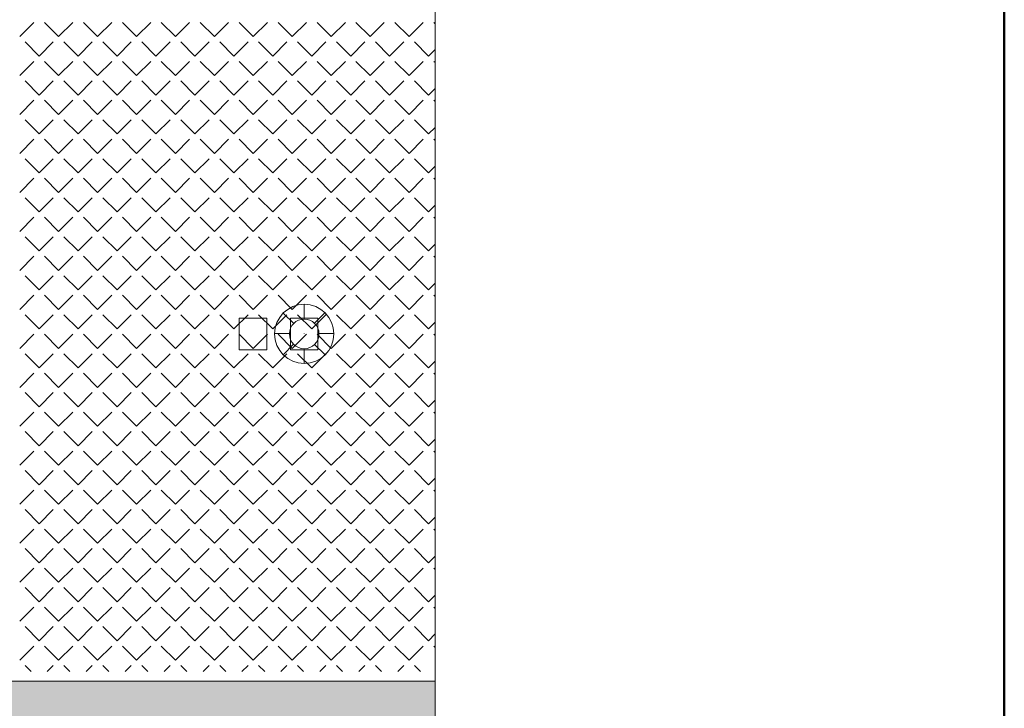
# Model space of a CAD drawing. Header units: millimetres. Extents: x -23540 to 53212, y -37964 to 41185.
# Tile 64 of 203: x -6912 to -6413, y -31093 to -30744. Entities that reach past the tile are written whole.
import ezdxf

# ---------------------------------------------------------------- set-up
doc = ezdxf.new("R2010")
doc.units = ezdxf.units.MM
doc.layers.get('0').update_dxf_attribs({"lineweight": 18})
for name, color, linetype, lineweight in [('M_Ramki rysunków', 2, 'Continuous', 18), ('PG_WIDOKOWE_CIENKIE', 1, 'Continuous', 18), ('PG_ŚCIANY_DZIAŁOWE', 3, 'Continuous', 18), ('PG_ŚCIANY_SŁUPY', 4, 'Continuous', 18)]:
    doc.layers.add(name, color=color, linetype=linetype, lineweight=lineweight)

msp = doc.modelspace()

# ---------------------------------------------------------------- hatches: boundary and pattern name
at = {"layer": 'PG_ŚCIANY_DZIAŁOWE', "true_color": 0x636466, "transparency": 33554610}
h = msp.add_hatch(color=251, dxfattribs=at)
h.dxf.hatch_style = 1
h.paths.add_polyline_path([(-7362.96, -30145.22), (-7357.96, -30145.22), (-7357.96, -30150.72), (-7362.96, -30150.72)])
h.paths.add_polyline_path([(-7369.71, -30049.72), (-7346.21, -30049.72), (-7346.21, -29716.72), (-7306.21, -29716.72), (-7306.21, -29702.72), (-7265.71, -29702.72), (-7265.71, -29645.46), (-7318.71, -29645.46), (-7318.71, -29516.46), (-7369.71, -29516.46)])
h.paths.add_polyline_path([(-7346.21, -30150.72), (-7357.96, -30150.72), (-7357.96, -30145.22), (-7362.96, -30145.22), (-7362.96, -30150.72), (-7369.71, -30150.72), (-7369.71, -31104.46), (-7174.59, -31104.46), (-7174.59, -31144.22), (-7154.71, -31144.22), (-7154.71, -31327.46), (-6869.71, -31327.46), (-6869.71, -31312.46), (-7139.71, -31312.46), (-7139.71, -31104.46), (-6751.71, -31104.46), (-6751.71, -31327.46), (-6712.71, -31327.46), (-6712.71, -31330.46), (-6582.66, -31330.46), (-6543.71, -31330.46), (-6506.79, -31300.46), (-6701.21, -31300.46), (-6701.21, -31079.46), (-7346.21, -31079.46), (-7346.21, -30518.72), (-7164.71, -30518.72), (-7164.71, -30497.22), (-7346.21, -30497.22), (-7346.21, -30314.72), (-7331.21, -30314.72), (-7331.21, -30272.22), (-7346.21, -30272.22)])

# ---------------------------------------------------------------- linework, layer by layer
at = {"color": 251, "true_color": 0x636466}
msp.add_line((-6701.21, -31300.46), (-6701.21, -30145.1), dxfattribs=at)
at = {"color": 251, "linetype": 'Continuous', "lineweight": 20, "true_color": 0x636466}
for p, q in [((-6912.06, -30752.73), (-6904.87, -30745.55)), ((-6892.3, -30752.73), (-6899.48, -30745.55)), ((-6892.3, -30752.73), (-6885.12, -30745.55)), ((-6872.54, -30752.73), (-6879.73, -30745.55)), ((-6872.54, -30752.73), (-6865.36, -30745.55)), ((-6852.79, -30752.73), (-6859.97, -30745.55)), ((-6852.79, -30752.73), (-6845.6, -30745.55)), ((-6833.03, -30752.73), (-6840.22, -30745.55)), ((-6833.03, -30752.73), (-6825.85, -30745.55)), ((-6813.27, -30752.73), (-6820.46, -30745.55)), ((-6813.27, -30752.73), (-6806.09, -30745.55)), ((-6793.52, -30752.73), (-6800.7, -30745.55)), ((-6793.52, -30752.73), (-6786.33, -30745.55)), ((-6773.76, -30752.73), (-6780.95, -30745.55)), ((-6773.76, -30752.73), (-6766.58, -30745.55)), ((-6754, -30752.73), (-6761.19, -30745.55)), ((-6754, -30752.73), (-6746.82, -30745.55)), ((-6734.25, -30752.73), (-6741.43, -30745.55)), ((-6734.25, -30752.73), (-6727.06, -30745.55)), ((-6714.49, -30752.73), (-6721.68, -30745.55)), ((-6714.49, -30752.73), (-6707.31, -30745.55)), ((-6701.26, -30746.21), (-6701.92, -30745.55)), ((-6902.18, -30762.61), (-6909.36, -30755.42)), ((-6902.18, -30762.61), (-6894.99, -30755.42)), ((-6882.42, -30762.61), (-6889.61, -30755.42)), ((-6882.42, -30762.61), (-6875.24, -30755.42)), ((-6862.67, -30762.61), (-6869.85, -30755.42)), ((-6862.67, -30762.61), (-6855.48, -30755.42)), ((-6842.91, -30762.61), (-6850.09, -30755.42)), ((-6842.91, -30762.61), (-6835.72, -30755.42)), ((-6823.15, -30762.61), (-6830.34, -30755.42)), ((-6823.15, -30762.61), (-6815.97, -30755.42)), ((-6803.4, -30762.61), (-6810.58, -30755.42)), ((-6803.4, -30762.61), (-6796.21, -30755.42)), ((-6783.64, -30762.61), (-6790.82, -30755.42)), ((-6783.64, -30762.61), (-6776.46, -30755.42)), ((-6763.88, -30762.61), (-6771.07, -30755.42)), ((-6763.88, -30762.61), (-6756.7, -30755.42)), ((-6744.13, -30762.61), (-6751.31, -30755.42)), ((-6744.13, -30762.61), (-6736.94, -30755.42)), ((-6724.37, -30762.61), (-6731.55, -30755.42)), ((-6724.37, -30762.61), (-6717.19, -30755.42)), ((-6704.61, -30762.61), (-6711.8, -30755.42)), ((-6704.61, -30762.61), (-6701.26, -30759.25)), ((-6912.06, -30772.49), (-6904.87, -30765.3)), ((-6892.3, -30772.49), (-6899.48, -30765.3)), ((-6892.3, -30772.49), (-6885.12, -30765.3)), ((-6872.54, -30772.49), (-6879.73, -30765.3)), ((-6872.54, -30772.49), (-6865.36, -30765.3)), ((-6852.79, -30772.49), (-6859.97, -30765.3)), ((-6852.79, -30772.49), (-6845.6, -30765.3)), ((-6833.03, -30772.49), (-6840.22, -30765.3)), ((-6833.03, -30772.49), (-6825.85, -30765.3)), ((-6813.27, -30772.49), (-6820.46, -30765.3)), ((-6813.27, -30772.49), (-6806.09, -30765.3)), ((-6793.52, -30772.49), (-6800.7, -30765.3)), ((-6793.52, -30772.49), (-6786.33, -30765.3)), ((-6773.76, -30772.49), (-6780.95, -30765.3)), ((-6773.76, -30772.49), (-6766.58, -30765.3)), ((-6754, -30772.49), (-6761.19, -30765.3)), ((-6754, -30772.49), (-6746.82, -30765.3)), ((-6734.25, -30772.49), (-6741.43, -30765.3)), ((-6734.25, -30772.49), (-6727.06, -30765.3)), ((-6714.49, -30772.49), (-6721.68, -30765.3)), ((-6714.49, -30772.49), (-6707.31, -30765.3)), ((-6701.25, -30765.97), (-6701.92, -30765.3)), ((-6902.18, -30782.37), (-6909.36, -30775.18)), ((-6902.18, -30782.37), (-6894.99, -30775.18)), ((-6882.42, -30782.37), (-6889.61, -30775.18)), ((-6882.42, -30782.37), (-6875.24, -30775.18)), ((-6862.67, -30782.37), (-6869.85, -30775.18)), ((-6862.67, -30782.37), (-6855.48, -30775.18)), ((-6842.91, -30782.37), (-6850.09, -30775.18)), ((-6842.91, -30782.37), (-6835.72, -30775.18)), ((-6823.15, -30782.37), (-6830.34, -30775.18)), ((-6823.15, -30782.37), (-6815.97, -30775.18)), ((-6803.4, -30782.37), (-6810.58, -30775.18)), ((-6803.4, -30782.37), (-6796.21, -30775.18)), ((-6783.64, -30782.37), (-6790.82, -30775.18)), ((-6783.64, -30782.37), (-6776.46, -30775.18)), ((-6763.88, -30782.37), (-6771.07, -30775.18)), ((-6763.88, -30782.37), (-6756.7, -30775.18)), ((-6744.13, -30782.37), (-6751.31, -30775.18)), ((-6744.13, -30782.37), (-6736.94, -30775.18)), ((-6724.37, -30782.37), (-6731.55, -30775.18)), ((-6724.37, -30782.37), (-6717.19, -30775.18)), ((-6704.61, -30782.37), (-6711.8, -30775.18)), ((-6704.61, -30782.37), (-6701.25, -30779.01)), ((-6912.06, -30792.24), (-6904.87, -30785.06)), ((-6892.3, -30792.24), (-6899.48, -30785.06)), ((-6892.3, -30792.24), (-6885.12, -30785.06)), ((-6872.54, -30792.24), (-6879.73, -30785.06)), ((-6872.54, -30792.24), (-6865.36, -30785.06)), ((-6852.79, -30792.24), (-6859.97, -30785.06)), ((-6852.79, -30792.24), (-6845.6, -30785.06)), ((-6833.03, -30792.24), (-6840.22, -30785.06)), ((-6833.03, -30792.24), (-6825.85, -30785.06)), ((-6813.27, -30792.24), (-6820.46, -30785.06)), ((-6813.27, -30792.24), (-6806.09, -30785.06)), ((-6793.52, -30792.24), (-6800.7, -30785.06)), ((-6793.52, -30792.24), (-6786.33, -30785.06)), ((-6773.76, -30792.24), (-6780.95, -30785.06)), ((-6773.76, -30792.24), (-6766.58, -30785.06)), ((-6754, -30792.24), (-6761.19, -30785.06)), ((-6754, -30792.24), (-6746.82, -30785.06)), ((-6734.25, -30792.24), (-6741.43, -30785.06)), ((-6734.25, -30792.24), (-6727.06, -30785.06)), ((-6714.49, -30792.24), (-6721.68, -30785.06)), ((-6714.49, -30792.24), (-6707.31, -30785.06)), ((-6701.25, -30785.73), (-6701.92, -30785.06)), ((-6902.18, -30802.12), (-6909.36, -30794.94)), ((-6902.18, -30802.12), (-6894.99, -30794.94)), ((-6882.42, -30802.12), (-6889.61, -30794.94)), ((-6882.42, -30802.12), (-6875.24, -30794.94)), ((-6862.67, -30802.12), (-6869.85, -30794.94)), ((-6862.67, -30802.12), (-6855.48, -30794.94)), ((-6842.91, -30802.12), (-6850.09, -30794.94)), ((-6842.91, -30802.12), (-6835.72, -30794.94)), ((-6823.15, -30802.12), (-6830.34, -30794.94)), ((-6823.15, -30802.12), (-6815.97, -30794.94)), ((-6803.4, -30802.12), (-6810.58, -30794.94)), ((-6803.4, -30802.12), (-6796.21, -30794.94)), ((-6783.64, -30802.12), (-6790.82, -30794.94)), ((-6783.64, -30802.12), (-6776.46, -30794.94)), ((-6763.88, -30802.12), (-6771.07, -30794.94)), ((-6763.88, -30802.12), (-6756.7, -30794.94)), ((-6744.13, -30802.12), (-6751.31, -30794.94)), ((-6744.13, -30802.12), (-6736.94, -30794.94)), ((-6724.37, -30802.12), (-6731.55, -30794.94)), ((-6724.37, -30802.12), (-6717.19, -30794.94)), ((-6704.61, -30802.12), (-6711.8, -30794.94)), ((-6704.61, -30802.12), (-6701.25, -30798.76)), ((-6912.06, -30812), (-6904.87, -30804.82)), ((-6892.3, -30812), (-6899.48, -30804.82)), ((-6892.3, -30812), (-6885.12, -30804.82)), ((-6872.54, -30812), (-6879.73, -30804.82)), ((-6872.54, -30812), (-6865.36, -30804.82)), ((-6852.79, -30812), (-6859.97, -30804.82)), ((-6852.79, -30812), (-6845.6, -30804.82)), ((-6833.03, -30812), (-6840.22, -30804.82)), ((-6833.03, -30812), (-6825.85, -30804.82)), ((-6813.27, -30812), (-6820.46, -30804.82)), ((-6813.27, -30812), (-6806.09, -30804.82)), ((-6793.52, -30812), (-6800.7, -30804.82)), ((-6793.52, -30812), (-6786.33, -30804.82)), ((-6773.76, -30812), (-6780.95, -30804.82)), ((-6773.76, -30812), (-6766.58, -30804.82)), ((-6754, -30812), (-6761.19, -30804.82)), ((-6754, -30812), (-6746.82, -30804.82)), ((-6734.25, -30812), (-6741.43, -30804.82)), ((-6734.25, -30812), (-6727.06, -30804.82)), ((-6714.49, -30812), (-6721.68, -30804.82)), ((-6714.49, -30812), (-6707.31, -30804.82)), ((-6701.25, -30805.49), (-6701.92, -30804.82)), ((-6902.18, -30821.88), (-6909.36, -30814.69)), ((-6902.18, -30821.88), (-6894.99, -30814.69)), ((-6882.42, -30821.88), (-6889.61, -30814.69)), ((-6882.42, -30821.88), (-6875.24, -30814.69)), ((-6862.67, -30821.88), (-6869.85, -30814.69)), ((-6862.67, -30821.88), (-6855.48, -30814.69)), ((-6842.91, -30821.88), (-6850.09, -30814.69)), ((-6842.91, -30821.88), (-6835.72, -30814.69)), ((-6823.15, -30821.88), (-6830.34, -30814.69)), ((-6823.15, -30821.88), (-6815.97, -30814.69)), ((-6803.4, -30821.88), (-6810.58, -30814.69)), ((-6803.4, -30821.88), (-6796.21, -30814.69)), ((-6783.64, -30821.88), (-6790.82, -30814.69)), ((-6783.64, -30821.88), (-6776.46, -30814.69)), ((-6763.88, -30821.88), (-6771.07, -30814.69)), ((-6763.88, -30821.88), (-6756.7, -30814.69)), ((-6744.13, -30821.88), (-6751.31, -30814.69)), ((-6744.13, -30821.88), (-6736.94, -30814.69)), ((-6724.37, -30821.88), (-6731.55, -30814.69)), ((-6724.37, -30821.88), (-6717.19, -30814.69)), ((-6704.61, -30821.88), (-6711.8, -30814.69)), ((-6704.61, -30821.88), (-6701.25, -30818.51)), ((-6912.06, -30831.76), (-6904.87, -30824.57)), ((-6892.3, -30831.76), (-6899.48, -30824.57)), ((-6892.3, -30831.76), (-6885.12, -30824.57)), ((-6872.54, -30831.76), (-6879.73, -30824.57)), ((-6872.54, -30831.76), (-6865.36, -30824.57)), ((-6852.79, -30831.76), (-6859.97, -30824.57)), ((-6852.79, -30831.76), (-6845.6, -30824.57)), ((-6833.03, -30831.76), (-6840.22, -30824.57)), ((-6833.03, -30831.76), (-6825.85, -30824.57)), ((-6813.27, -30831.76), (-6820.46, -30824.57)), ((-6813.27, -30831.76), (-6806.09, -30824.57)), ((-6793.52, -30831.76), (-6800.7, -30824.57)), ((-6793.52, -30831.76), (-6786.33, -30824.57)), ((-6773.76, -30831.76), (-6780.95, -30824.57)), ((-6773.76, -30831.76), (-6766.58, -30824.57)), ((-6754, -30831.76), (-6761.19, -30824.57)), ((-6754, -30831.76), (-6746.82, -30824.57)), ((-6734.25, -30831.76), (-6741.43, -30824.57)), ((-6734.25, -30831.76), (-6727.06, -30824.57)), ((-6714.49, -30831.76), (-6721.68, -30824.57)), ((-6714.49, -30831.76), (-6707.31, -30824.57)), ((-6701.25, -30825.24), (-6701.92, -30824.57)), ((-6902.18, -30841.63), (-6909.36, -30834.45)), ((-6902.18, -30841.63), (-6894.99, -30834.45)), ((-6882.42, -30841.63), (-6889.61, -30834.45)), ((-6882.42, -30841.63), (-6875.24, -30834.45)), ((-6862.67, -30841.63), (-6869.85, -30834.45)), ((-6862.67, -30841.63), (-6855.48, -30834.45)), ((-6842.91, -30841.63), (-6850.09, -30834.45)), ((-6842.91, -30841.63), (-6835.72, -30834.45)), ((-6823.15, -30841.63), (-6830.34, -30834.45)), ((-6823.15, -30841.63), (-6815.97, -30834.45)), ((-6803.4, -30841.63), (-6810.58, -30834.45)), ((-6803.4, -30841.63), (-6796.21, -30834.45)), ((-6783.64, -30841.63), (-6790.82, -30834.45)), ((-6783.64, -30841.63), (-6776.46, -30834.45)), ((-6763.88, -30841.63), (-6771.07, -30834.45)), ((-6763.88, -30841.63), (-6756.7, -30834.45)), ((-6744.13, -30841.63), (-6751.31, -30834.45)), ((-6744.13, -30841.63), (-6736.94, -30834.45)), ((-6724.37, -30841.63), (-6731.55, -30834.45)), ((-6724.37, -30841.63), (-6717.19, -30834.45)), ((-6704.61, -30841.63), (-6711.8, -30834.45)), ((-6704.61, -30841.63), (-6701.25, -30838.27)), ((-6912.06, -30851.51), (-6904.87, -30844.33)), ((-6892.3, -30851.51), (-6899.48, -30844.33)), ((-6892.3, -30851.51), (-6885.12, -30844.33)), ((-6872.54, -30851.51), (-6879.73, -30844.33)), ((-6872.54, -30851.51), (-6865.36, -30844.33)), ((-6852.79, -30851.51), (-6859.97, -30844.33)), ((-6852.79, -30851.51), (-6845.6, -30844.33)), ((-6833.03, -30851.51), (-6840.22, -30844.33)), ((-6833.03, -30851.51), (-6825.85, -30844.33)), ((-6813.27, -30851.51), (-6820.46, -30844.33)), ((-6813.27, -30851.51), (-6806.09, -30844.33)), ((-6793.52, -30851.51), (-6800.7, -30844.33)), ((-6793.52, -30851.51), (-6786.33, -30844.33)), ((-6773.76, -30851.51), (-6780.95, -30844.33)), ((-6773.76, -30851.51), (-6766.58, -30844.33)), ((-6754, -30851.51), (-6761.19, -30844.33)), ((-6754, -30851.51), (-6746.82, -30844.33)), ((-6734.25, -30851.51), (-6741.43, -30844.33)), ((-6734.25, -30851.51), (-6727.06, -30844.33)), ((-6714.49, -30851.51), (-6721.68, -30844.33)), ((-6714.49, -30851.51), (-6707.31, -30844.33)), ((-6701.24, -30845), (-6701.92, -30844.33)), ((-6902.18, -30861.39), (-6909.36, -30854.21)), ((-6902.18, -30861.39), (-6894.99, -30854.21)), ((-6882.42, -30861.39), (-6889.61, -30854.21)), ((-6882.42, -30861.39), (-6875.24, -30854.21)), ((-6862.67, -30861.39), (-6869.85, -30854.21)), ((-6862.67, -30861.39), (-6855.48, -30854.21)), ((-6842.91, -30861.39), (-6850.09, -30854.21)), ((-6842.91, -30861.39), (-6835.72, -30854.21)), ((-6823.15, -30861.39), (-6830.34, -30854.21)), ((-6823.15, -30861.39), (-6815.97, -30854.21)), ((-6803.4, -30861.39), (-6810.58, -30854.21)), ((-6803.4, -30861.39), (-6796.21, -30854.21)), ((-6783.64, -30861.39), (-6790.82, -30854.21)), ((-6783.64, -30861.39), (-6776.46, -30854.21)), ((-6763.88, -30861.39), (-6771.07, -30854.21)), ((-6763.88, -30861.39), (-6756.7, -30854.21)), ((-6744.13, -30861.39), (-6751.31, -30854.21)), ((-6744.13, -30861.39), (-6736.94, -30854.21)), ((-6724.37, -30861.39), (-6731.55, -30854.21)), ((-6724.37, -30861.39), (-6717.19, -30854.21)), ((-6704.61, -30861.39), (-6711.8, -30854.21)), ((-6704.61, -30861.39), (-6701.24, -30858.02)), ((-6912.06, -30871.27), (-6904.87, -30864.09)), ((-6892.3, -30871.27), (-6899.48, -30864.09)), ((-6892.3, -30871.27), (-6885.12, -30864.09)), ((-6872.54, -30871.27), (-6879.73, -30864.09)), ((-6872.54, -30871.27), (-6865.36, -30864.09)), ((-6852.79, -30871.27), (-6859.97, -30864.09)), ((-6852.79, -30871.27), (-6845.6, -30864.09)), ((-6833.03, -30871.27), (-6840.22, -30864.09)), ((-6833.03, -30871.27), (-6825.85, -30864.09)), ((-6813.27, -30871.27), (-6820.46, -30864.09)), ((-6813.27, -30871.27), (-6806.09, -30864.09)), ((-6793.52, -30871.27), (-6800.7, -30864.09)), ((-6793.52, -30871.27), (-6786.33, -30864.09)), ((-6773.76, -30871.27), (-6780.95, -30864.09)), ((-6773.76, -30871.27), (-6766.58, -30864.09)), ((-6754, -30871.27), (-6761.19, -30864.09)), ((-6754, -30871.27), (-6746.82, -30864.09)), ((-6734.25, -30871.27), (-6741.43, -30864.09)), ((-6734.25, -30871.27), (-6727.06, -30864.09)), ((-6714.49, -30871.27), (-6721.68, -30864.09)), ((-6714.49, -30871.27), (-6707.31, -30864.09)), ((-6701.24, -30864.76), (-6701.92, -30864.09)), ((-6902.18, -30881.15), (-6909.36, -30873.96)), ((-6902.18, -30881.15), (-6894.99, -30873.96)), ((-6882.42, -30881.15), (-6889.61, -30873.96)), ((-6882.42, -30881.15), (-6875.24, -30873.96)), ((-6862.67, -30881.15), (-6869.85, -30873.96)), ((-6862.67, -30881.15), (-6855.48, -30873.96)), ((-6842.91, -30881.15), (-6850.09, -30873.96)), ((-6842.91, -30881.15), (-6835.72, -30873.96)), ((-6823.15, -30881.15), (-6830.34, -30873.96)), ((-6823.15, -30881.15), (-6815.97, -30873.96)), ((-6803.4, -30881.15), (-6810.58, -30873.96)), ((-6803.4, -30881.15), (-6796.21, -30873.96)), ((-6783.64, -30881.15), (-6790.82, -30873.96)), ((-6783.64, -30881.15), (-6776.46, -30873.96)), ((-6763.88, -30881.15), (-6771.07, -30873.96)), ((-6763.88, -30881.15), (-6756.7, -30873.96)), ((-6744.13, -30881.15), (-6751.31, -30873.96)), ((-6744.13, -30881.15), (-6736.94, -30873.96)), ((-6724.37, -30881.15), (-6731.55, -30873.96)), ((-6724.37, -30881.15), (-6717.19, -30873.96)), ((-6704.61, -30881.15), (-6711.8, -30873.96)), ((-6704.61, -30881.15), (-6701.24, -30877.78)), ((-6912.06, -30891.03), (-6904.87, -30883.84)), ((-6892.3, -30891.03), (-6899.48, -30883.84)), ((-6892.3, -30891.03), (-6885.12, -30883.84)), ((-6872.54, -30891.03), (-6879.73, -30883.84)), ((-6872.54, -30891.03), (-6865.36, -30883.84)), ((-6852.79, -30891.03), (-6859.97, -30883.84)), ((-6852.79, -30891.03), (-6845.6, -30883.84)), ((-6833.03, -30891.03), (-6840.22, -30883.84)), ((-6833.03, -30891.03), (-6825.85, -30883.84)), ((-6813.27, -30891.03), (-6820.46, -30883.84)), ((-6813.27, -30891.03), (-6806.09, -30883.84)), ((-6793.52, -30891.03), (-6800.7, -30883.84)), ((-6793.52, -30891.03), (-6786.33, -30883.84)), ((-6773.76, -30891.03), (-6780.95, -30883.84)), ((-6773.76, -30891.03), (-6766.58, -30883.84)), ((-6754, -30891.03), (-6761.19, -30883.84)), ((-6754, -30891.03), (-6746.82, -30883.84)), ((-6734.25, -30891.03), (-6741.43, -30883.84)), ((-6734.25, -30891.03), (-6727.06, -30883.84)), ((-6714.49, -30891.03), (-6721.68, -30883.84)), ((-6714.49, -30891.03), (-6707.31, -30883.84)), ((-6701.24, -30884.52), (-6701.92, -30883.84)), ((-6902.18, -30900.9), (-6909.36, -30893.72)), ((-6902.18, -30900.9), (-6894.99, -30893.72)), ((-6882.42, -30900.9), (-6889.61, -30893.72)), ((-6882.42, -30900.9), (-6875.24, -30893.72)), ((-6862.67, -30900.9), (-6869.85, -30893.72)), ((-6862.67, -30900.9), (-6855.48, -30893.72)), ((-6842.91, -30900.9), (-6850.09, -30893.72)), ((-6842.91, -30900.9), (-6835.72, -30893.72)), ((-6823.15, -30900.9), (-6830.34, -30893.72)), ((-6823.15, -30900.9), (-6815.97, -30893.72)), ((-6803.4, -30900.9), (-6810.58, -30893.72)), ((-6803.4, -30900.9), (-6796.21, -30893.72)), ((-6783.64, -30900.9), (-6790.82, -30893.72)), ((-6783.64, -30900.9), (-6776.46, -30893.72)), ((-6763.88, -30900.9), (-6771.07, -30893.72)), ((-6763.88, -30900.9), (-6756.7, -30893.72)), ((-6744.13, -30900.9), (-6751.31, -30893.72)), ((-6744.13, -30900.9), (-6736.94, -30893.72)), ((-6724.37, -30900.9), (-6731.55, -30893.72)), ((-6724.37, -30900.9), (-6717.19, -30893.72)), ((-6704.61, -30900.9), (-6711.8, -30893.72)), ((-6704.61, -30900.9), (-6701.24, -30897.53)), ((-6912.06, -30910.78), (-6904.87, -30903.6)), ((-6892.3, -30910.78), (-6899.48, -30903.6)), ((-6892.3, -30910.78), (-6885.12, -30903.6)), ((-6872.54, -30910.78), (-6879.73, -30903.6)), ((-6872.54, -30910.78), (-6865.36, -30903.6)), ((-6852.79, -30910.78), (-6859.97, -30903.6)), ((-6852.79, -30910.78), (-6845.6, -30903.6)), ((-6833.03, -30910.78), (-6840.22, -30903.6)), ((-6833.03, -30910.78), (-6825.85, -30903.6)), ((-6813.27, -30910.78), (-6820.46, -30903.6)), ((-6813.27, -30910.78), (-6806.09, -30903.6)), ((-6793.52, -30910.78), (-6800.7, -30903.6)), ((-6793.52, -30910.78), (-6786.33, -30903.6)), ((-6773.76, -30910.78), (-6780.95, -30903.6)), ((-6773.76, -30910.78), (-6766.58, -30903.6)), ((-6754, -30910.78), (-6761.19, -30903.6)), ((-6754, -30910.78), (-6746.82, -30903.6)), ((-6734.25, -30910.78), (-6741.43, -30903.6)), ((-6734.25, -30910.78), (-6727.06, -30903.6)), ((-6714.49, -30910.78), (-6721.68, -30903.6)), ((-6714.49, -30910.78), (-6707.31, -30903.6)), ((-6701.24, -30904.28), (-6701.92, -30903.6)), ((-6902.18, -30920.66), (-6909.36, -30913.48)), ((-6902.18, -30920.66), (-6894.99, -30913.48)), ((-6882.42, -30920.66), (-6889.61, -30913.48)), ((-6882.42, -30920.66), (-6875.24, -30913.48)), ((-6862.67, -30920.66), (-6869.85, -30913.48)), ((-6862.67, -30920.66), (-6855.48, -30913.48)), ((-6842.91, -30920.66), (-6850.09, -30913.48)), ((-6842.91, -30920.66), (-6835.72, -30913.48)), ((-6823.15, -30920.66), (-6830.34, -30913.48)), ((-6823.15, -30920.66), (-6815.97, -30913.48)), ((-6803.4, -30920.66), (-6810.58, -30913.48)), ((-6803.4, -30920.66), (-6796.21, -30913.48)), ((-6783.64, -30920.66), (-6790.82, -30913.48)), ((-6783.64, -30920.66), (-6776.46, -30913.48)), ((-6763.88, -30920.66), (-6771.07, -30913.48)), ((-6763.88, -30920.66), (-6756.7, -30913.48)), ((-6744.13, -30920.66), (-6751.31, -30913.48)), ((-6744.13, -30920.66), (-6736.94, -30913.48)), ((-6724.37, -30920.66), (-6731.55, -30913.48)), ((-6724.37, -30920.66), (-6717.19, -30913.48)), ((-6704.61, -30920.66), (-6711.8, -30913.48)), ((-6704.61, -30920.66), (-6701.24, -30917.28)), ((-6912.06, -30930.54), (-6904.87, -30923.36)), ((-6892.3, -30930.54), (-6899.48, -30923.36)), ((-6892.3, -30930.54), (-6885.12, -30923.36)), ((-6872.54, -30930.54), (-6879.73, -30923.36)), ((-6872.54, -30930.54), (-6865.36, -30923.36)), ((-6852.79, -30930.54), (-6859.97, -30923.36)), ((-6852.79, -30930.54), (-6845.6, -30923.36)), ((-6833.03, -30930.54), (-6840.22, -30923.36)), ((-6833.03, -30930.54), (-6825.85, -30923.36)), ((-6813.27, -30930.54), (-6820.46, -30923.36)), ((-6813.27, -30930.54), (-6806.09, -30923.36)), ((-6793.52, -30930.54), (-6800.7, -30923.36)), ((-6793.52, -30930.54), (-6786.33, -30923.36)), ((-6773.76, -30930.54), (-6780.95, -30923.36)), ((-6773.76, -30930.54), (-6766.58, -30923.36)), ((-6754, -30930.54), (-6761.19, -30923.36)), ((-6754, -30930.54), (-6746.82, -30923.36)), ((-6734.25, -30930.54), (-6741.43, -30923.36)), ((-6734.25, -30930.54), (-6727.06, -30923.36)), ((-6714.49, -30930.54), (-6721.68, -30923.36)), ((-6714.49, -30930.54), (-6707.31, -30923.36)), ((-6701.23, -30924.04), (-6701.92, -30923.36)), ((-6902.18, -30940.42), (-6909.36, -30933.23)), ((-6902.18, -30940.42), (-6894.99, -30933.23)), ((-6882.42, -30940.42), (-6889.61, -30933.23)), ((-6882.42, -30940.42), (-6875.24, -30933.23)), ((-6862.67, -30940.42), (-6869.85, -30933.23)), ((-6862.67, -30940.42), (-6855.48, -30933.23)), ((-6842.91, -30940.42), (-6850.09, -30933.23)), ((-6842.91, -30940.42), (-6835.72, -30933.23)), ((-6823.15, -30940.42), (-6830.34, -30933.23)), ((-6823.15, -30940.42), (-6815.97, -30933.23)), ((-6803.4, -30940.42), (-6810.58, -30933.23)), ((-6803.4, -30940.42), (-6796.21, -30933.23)), ((-6783.64, -30940.42), (-6790.82, -30933.23)), ((-6783.64, -30940.42), (-6776.46, -30933.23)), ((-6763.88, -30940.42), (-6771.07, -30933.23)), ((-6763.88, -30940.42), (-6756.7, -30933.23)), ((-6744.13, -30940.42), (-6751.31, -30933.23)), ((-6744.13, -30940.42), (-6736.94, -30933.23)), ((-6724.37, -30940.42), (-6731.55, -30933.23)), ((-6724.37, -30940.42), (-6717.19, -30933.23)), ((-6704.61, -30940.42), (-6711.8, -30933.23)), ((-6704.61, -30940.42), (-6701.23, -30937.04)), ((-6912.06, -30950.3), (-6904.87, -30943.11)), ((-6892.3, -30950.3), (-6899.48, -30943.11)), ((-6892.3, -30950.3), (-6885.12, -30943.11)), ((-6872.54, -30950.3), (-6879.73, -30943.11)), ((-6872.54, -30950.3), (-6865.36, -30943.11)), ((-6852.79, -30950.3), (-6859.97, -30943.11)), ((-6852.79, -30950.3), (-6845.6, -30943.11)), ((-6833.03, -30950.3), (-6840.22, -30943.11)), ((-6833.03, -30950.3), (-6825.85, -30943.11)), ((-6813.27, -30950.3), (-6820.46, -30943.11)), ((-6813.27, -30950.3), (-6806.09, -30943.11)), ((-6793.52, -30950.3), (-6800.7, -30943.11)), ((-6793.52, -30950.3), (-6786.33, -30943.11)), ((-6773.76, -30950.3), (-6780.95, -30943.11)), ((-6773.76, -30950.3), (-6766.58, -30943.11)), ((-6754, -30950.3), (-6761.19, -30943.11)), ((-6754, -30950.3), (-6746.82, -30943.11)), ((-6734.25, -30950.3), (-6741.43, -30943.11)), ((-6734.25, -30950.3), (-6727.06, -30943.11)), ((-6714.49, -30950.3), (-6721.68, -30943.11)), ((-6714.49, -30950.3), (-6707.31, -30943.11)), ((-6701.23, -30943.8), (-6701.92, -30943.11)), ((-6902.18, -30960.17), (-6909.36, -30952.99)), ((-6902.18, -30960.17), (-6894.99, -30952.99)), ((-6882.42, -30960.17), (-6889.61, -30952.99)), ((-6882.42, -30960.17), (-6875.24, -30952.99)), ((-6862.67, -30960.17), (-6869.85, -30952.99)), ((-6862.67, -30960.17), (-6855.48, -30952.99)), ((-6842.91, -30960.17), (-6850.09, -30952.99)), ((-6842.91, -30960.17), (-6835.72, -30952.99)), ((-6823.15, -30960.17), (-6830.34, -30952.99)), ((-6823.15, -30960.17), (-6815.97, -30952.99)), ((-6803.4, -30960.17), (-6810.58, -30952.99)), ((-6803.4, -30960.17), (-6796.21, -30952.99)), ((-6783.64, -30960.17), (-6790.82, -30952.99)), ((-6783.64, -30960.17), (-6776.46, -30952.99)), ((-6763.88, -30960.17), (-6771.07, -30952.99)), ((-6763.88, -30960.17), (-6756.7, -30952.99)), ((-6744.13, -30960.17), (-6751.31, -30952.99)), ((-6744.13, -30960.17), (-6736.94, -30952.99)), ((-6724.37, -30960.17), (-6731.55, -30952.99)), ((-6724.37, -30960.17), (-6717.19, -30952.99)), ((-6704.61, -30960.17), (-6711.8, -30952.99)), ((-6704.61, -30960.17), (-6701.23, -30956.79)), ((-6912.06, -30970.05), (-6904.87, -30962.87)), ((-6892.3, -30970.05), (-6899.48, -30962.87)), ((-6892.3, -30970.05), (-6885.12, -30962.87)), ((-6872.54, -30970.05), (-6879.73, -30962.87)), ((-6872.54, -30970.05), (-6865.36, -30962.87)), ((-6852.79, -30970.05), (-6859.97, -30962.87)), ((-6852.79, -30970.05), (-6845.6, -30962.87)), ((-6833.03, -30970.05), (-6840.22, -30962.87)), ((-6833.03, -30970.05), (-6825.85, -30962.87)), ((-6813.27, -30970.05), (-6820.46, -30962.87)), ((-6813.27, -30970.05), (-6806.09, -30962.87)), ((-6793.52, -30970.05), (-6800.7, -30962.87)), ((-6793.52, -30970.05), (-6786.33, -30962.87)), ((-6773.76, -30970.05), (-6780.95, -30962.87)), ((-6773.76, -30970.05), (-6766.58, -30962.87)), ((-6754, -30970.05), (-6761.19, -30962.87)), ((-6754, -30970.05), (-6746.82, -30962.87)), ((-6734.25, -30970.05), (-6741.43, -30962.87)), ((-6734.25, -30970.05), (-6727.06, -30962.87)), ((-6714.49, -30970.05), (-6721.68, -30962.87)), ((-6714.49, -30970.05), (-6707.31, -30962.87)), ((-6701.23, -30963.56), (-6701.92, -30962.87)), ((-6902.18, -30979.93), (-6909.36, -30972.75)), ((-6902.18, -30979.93), (-6894.99, -30972.75)), ((-6882.42, -30979.93), (-6889.61, -30972.75)), ((-6882.42, -30979.93), (-6875.24, -30972.75)), ((-6862.67, -30979.93), (-6869.85, -30972.75)), ((-6862.67, -30979.93), (-6855.48, -30972.75)), ((-6842.91, -30979.93), (-6850.09, -30972.75)), ((-6842.91, -30979.93), (-6835.72, -30972.75)), ((-6823.15, -30979.93), (-6830.34, -30972.75)), ((-6823.15, -30979.93), (-6815.97, -30972.75)), ((-6803.4, -30979.93), (-6810.58, -30972.75)), ((-6803.4, -30979.93), (-6796.21, -30972.75)), ((-6783.64, -30979.93), (-6790.82, -30972.75)), ((-6783.64, -30979.93), (-6776.46, -30972.75)), ((-6763.88, -30979.93), (-6771.07, -30972.75)), ((-6763.88, -30979.93), (-6756.7, -30972.75)), ((-6744.13, -30979.93), (-6751.31, -30972.75)), ((-6744.13, -30979.93), (-6736.94, -30972.75)), ((-6724.37, -30979.93), (-6731.55, -30972.75)), ((-6724.37, -30979.93), (-6717.19, -30972.75)), ((-6704.61, -30979.93), (-6711.8, -30972.75)), ((-6704.61, -30979.93), (-6701.23, -30976.55)), ((-6912.06, -30989.81), (-6904.87, -30982.62)), ((-6892.3, -30989.81), (-6899.48, -30982.62)), ((-6892.3, -30989.81), (-6885.12, -30982.62)), ((-6872.54, -30989.81), (-6879.73, -30982.62)), ((-6872.54, -30989.81), (-6865.36, -30982.62)), ((-6852.79, -30989.81), (-6859.97, -30982.62)), ((-6852.79, -30989.81), (-6845.6, -30982.62)), ((-6833.03, -30989.81), (-6840.22, -30982.62)), ((-6833.03, -30989.81), (-6825.85, -30982.62)), ((-6813.27, -30989.81), (-6820.46, -30982.62)), ((-6813.27, -30989.81), (-6806.09, -30982.62)), ((-6793.52, -30989.81), (-6800.7, -30982.62)), ((-6793.52, -30989.81), (-6786.33, -30982.62)), ((-6773.76, -30989.81), (-6780.95, -30982.62)), ((-6773.76, -30989.81), (-6766.58, -30982.62)), ((-6754, -30989.81), (-6761.19, -30982.62)), ((-6754, -30989.81), (-6746.82, -30982.62)), ((-6734.25, -30989.81), (-6741.43, -30982.62)), ((-6734.25, -30989.81), (-6727.06, -30982.62)), ((-6714.49, -30989.81), (-6721.68, -30982.62)), ((-6714.49, -30989.81), (-6707.31, -30982.62)), ((-6701.23, -30983.32), (-6701.92, -30982.62)), ((-6902.18, -30999.69), (-6909.36, -30992.5)), ((-6902.18, -30999.69), (-6894.99, -30992.5)), ((-6882.42, -30999.69), (-6889.61, -30992.5)), ((-6882.42, -30999.69), (-6875.24, -30992.5)), ((-6862.67, -30999.69), (-6869.85, -30992.5)), ((-6862.67, -30999.69), (-6855.48, -30992.5)), ((-6842.91, -30999.69), (-6850.09, -30992.5)), ((-6842.91, -30999.69), (-6835.72, -30992.5)), ((-6823.15, -30999.69), (-6830.34, -30992.5)), ((-6823.15, -30999.69), (-6815.97, -30992.5)), ((-6803.4, -30999.69), (-6810.58, -30992.5)), ((-6803.4, -30999.69), (-6796.21, -30992.5)), ((-6783.64, -30999.69), (-6790.82, -30992.5)), ((-6783.64, -30999.69), (-6776.46, -30992.5)), ((-6763.88, -30999.69), (-6771.07, -30992.5)), ((-6763.88, -30999.69), (-6756.7, -30992.5)), ((-6744.13, -30999.69), (-6751.31, -30992.5)), ((-6744.13, -30999.69), (-6736.94, -30992.5)), ((-6724.37, -30999.69), (-6731.55, -30992.5)), ((-6724.37, -30999.69), (-6717.19, -30992.5)), ((-6704.61, -30999.69), (-6711.8, -30992.5)), ((-6704.61, -30999.69), (-6701.22, -30996.3)), ((-6912.06, -31009.57), (-6904.87, -31002.38)), ((-6892.3, -31009.57), (-6899.48, -31002.38)), ((-6892.3, -31009.57), (-6885.12, -31002.38)), ((-6872.54, -31009.57), (-6879.73, -31002.38)), ((-6872.54, -31009.57), (-6865.36, -31002.38)), ((-6852.79, -31009.57), (-6859.97, -31002.38)), ((-6852.79, -31009.57), (-6845.6, -31002.38)), ((-6833.03, -31009.57), (-6840.22, -31002.38)), ((-6833.03, -31009.57), (-6825.85, -31002.38)), ((-6813.27, -31009.57), (-6820.46, -31002.38)), ((-6813.27, -31009.57), (-6806.09, -31002.38)), ((-6793.52, -31009.57), (-6800.7, -31002.38)), ((-6793.52, -31009.57), (-6786.33, -31002.38)), ((-6773.76, -31009.57), (-6780.95, -31002.38)), ((-6773.76, -31009.57), (-6766.58, -31002.38)), ((-6754, -31009.57), (-6761.19, -31002.38)), ((-6754, -31009.57), (-6746.82, -31002.38)), ((-6734.25, -31009.57), (-6741.43, -31002.38)), ((-6734.25, -31009.57), (-6727.06, -31002.38)), ((-6714.49, -31009.57), (-6721.68, -31002.38)), ((-6714.49, -31009.57), (-6707.31, -31002.38)), ((-6701.22, -31003.08), (-6701.92, -31002.38)), ((-6902.18, -31019.44), (-6909.36, -31012.26)), ((-6902.18, -31019.44), (-6894.99, -31012.26)), ((-6882.42, -31019.44), (-6889.61, -31012.26)), ((-6882.42, -31019.44), (-6875.24, -31012.26)), ((-6862.67, -31019.44), (-6869.85, -31012.26)), ((-6862.67, -31019.44), (-6855.48, -31012.26)), ((-6842.91, -31019.44), (-6850.09, -31012.26)), ((-6842.91, -31019.44), (-6835.72, -31012.26)), ((-6823.15, -31019.44), (-6830.34, -31012.26)), ((-6823.15, -31019.44), (-6815.97, -31012.26)), ((-6803.4, -31019.44), (-6810.58, -31012.26)), ((-6803.4, -31019.44), (-6796.21, -31012.26)), ((-6783.64, -31019.44), (-6790.82, -31012.26)), ((-6783.64, -31019.44), (-6776.46, -31012.26)), ((-6763.88, -31019.44), (-6771.07, -31012.26)), ((-6763.88, -31019.44), (-6756.7, -31012.26)), ((-6744.13, -31019.44), (-6751.31, -31012.26)), ((-6744.13, -31019.44), (-6736.94, -31012.26)), ((-6724.37, -31019.44), (-6731.55, -31012.26)), ((-6724.37, -31019.44), (-6717.19, -31012.26)), ((-6704.61, -31019.44), (-6711.8, -31012.26)), ((-6704.61, -31019.44), (-6701.22, -31016.05)), ((-6912.06, -31029.32), (-6904.87, -31022.14)), ((-6892.3, -31029.32), (-6899.48, -31022.14)), ((-6892.3, -31029.32), (-6885.12, -31022.14)), ((-6872.54, -31029.32), (-6879.73, -31022.14)), ((-6872.54, -31029.32), (-6865.36, -31022.14)), ((-6852.79, -31029.32), (-6859.97, -31022.14)), ((-6852.79, -31029.32), (-6845.6, -31022.14)), ((-6833.03, -31029.32), (-6840.22, -31022.14)), ((-6833.03, -31029.32), (-6825.85, -31022.14)), ((-6813.27, -31029.32), (-6820.46, -31022.14)), ((-6813.27, -31029.32), (-6806.09, -31022.14)), ((-6793.52, -31029.32), (-6800.7, -31022.14)), ((-6793.52, -31029.32), (-6786.33, -31022.14)), ((-6773.76, -31029.32), (-6780.95, -31022.14)), ((-6773.76, -31029.32), (-6766.58, -31022.14)), ((-6754, -31029.32), (-6761.19, -31022.14)), ((-6754, -31029.32), (-6746.82, -31022.14)), ((-6734.25, -31029.32), (-6741.43, -31022.14)), ((-6734.25, -31029.32), (-6727.06, -31022.14)), ((-6714.49, -31029.32), (-6721.68, -31022.14)), ((-6714.49, -31029.32), (-6707.31, -31022.14)), ((-6701.22, -31022.84), (-6701.92, -31022.14)), ((-6902.18, -31039.2), (-6909.36, -31032.02)), ((-6902.18, -31039.2), (-6894.99, -31032.02)), ((-6882.42, -31039.2), (-6889.61, -31032.02)), ((-6882.42, -31039.2), (-6875.24, -31032.02)), ((-6862.67, -31039.2), (-6869.85, -31032.02)), ((-6862.67, -31039.2), (-6855.48, -31032.02)), ((-6842.91, -31039.2), (-6850.09, -31032.02)), ((-6842.91, -31039.2), (-6835.72, -31032.02)), ((-6823.15, -31039.2), (-6830.34, -31032.02)), ((-6823.15, -31039.2), (-6815.97, -31032.02)), ((-6803.4, -31039.2), (-6810.58, -31032.02)), ((-6803.4, -31039.2), (-6796.21, -31032.02)), ((-6783.64, -31039.2), (-6790.82, -31032.02)), ((-6783.64, -31039.2), (-6776.46, -31032.02)), ((-6763.88, -31039.2), (-6771.07, -31032.02)), ((-6763.88, -31039.2), (-6756.7, -31032.02)), ((-6744.13, -31039.2), (-6751.31, -31032.02)), ((-6744.13, -31039.2), (-6736.94, -31032.02)), ((-6724.37, -31039.2), (-6731.55, -31032.02)), ((-6724.37, -31039.2), (-6717.19, -31032.02)), ((-6704.61, -31039.2), (-6711.8, -31032.02)), ((-6704.61, -31039.2), (-6701.22, -31035.81)), ((-6912.06, -31049.08), (-6904.87, -31041.89)), ((-6892.3, -31049.08), (-6899.48, -31041.89)), ((-6892.3, -31049.08), (-6885.12, -31041.89)), ((-6872.54, -31049.08), (-6879.73, -31041.89)), ((-6872.54, -31049.08), (-6865.36, -31041.89)), ((-6852.79, -31049.08), (-6859.97, -31041.89)), ((-6852.79, -31049.08), (-6845.6, -31041.89)), ((-6833.03, -31049.08), (-6840.22, -31041.89)), ((-6833.03, -31049.08), (-6825.85, -31041.89)), ((-6813.27, -31049.08), (-6820.46, -31041.89)), ((-6813.27, -31049.08), (-6806.09, -31041.89)), ((-6793.52, -31049.08), (-6800.7, -31041.89)), ((-6793.52, -31049.08), (-6786.33, -31041.89)), ((-6773.76, -31049.08), (-6780.95, -31041.89)), ((-6773.76, -31049.08), (-6766.58, -31041.89)), ((-6754, -31049.08), (-6761.19, -31041.89)), ((-6754, -31049.08), (-6746.82, -31041.89)), ((-6734.25, -31049.08), (-6741.43, -31041.89)), ((-6734.25, -31049.08), (-6727.06, -31041.89)), ((-6714.49, -31049.08), (-6721.68, -31041.89)), ((-6714.49, -31049.08), (-6707.31, -31041.89)), ((-6701.22, -31042.59), (-6701.92, -31041.89)), ((-6902.18, -31058.96), (-6909.36, -31051.77)), ((-6902.18, -31058.96), (-6894.99, -31051.77)), ((-6882.42, -31058.96), (-6889.61, -31051.77)), ((-6882.42, -31058.96), (-6875.24, -31051.77)), ((-6862.67, -31058.96), (-6869.85, -31051.77)), ((-6862.67, -31058.96), (-6855.48, -31051.77)), ((-6842.91, -31058.96), (-6850.09, -31051.77)), ((-6842.91, -31058.96), (-6835.72, -31051.77)), ((-6823.15, -31058.96), (-6830.34, -31051.77)), ((-6823.15, -31058.96), (-6815.97, -31051.77)), ((-6803.4, -31058.96), (-6810.58, -31051.77)), ((-6803.4, -31058.96), (-6796.21, -31051.77)), ((-6783.64, -31058.96), (-6790.82, -31051.77)), ((-6783.64, -31058.96), (-6776.46, -31051.77)), ((-6763.88, -31058.96), (-6771.07, -31051.77)), ((-6763.88, -31058.96), (-6756.7, -31051.77)), ((-6744.13, -31058.96), (-6751.31, -31051.77)), ((-6744.13, -31058.96), (-6736.94, -31051.77)), ((-6724.37, -31058.96), (-6731.55, -31051.77)), ((-6724.37, -31058.96), (-6717.19, -31051.77)), ((-6704.61, -31058.96), (-6711.8, -31051.77)), ((-6704.61, -31058.96), (-6701.22, -31055.56)), ((-6912.06, -31068.84), (-6904.87, -31061.65)), ((-6892.3, -31068.84), (-6899.48, -31061.65)), ((-6892.3, -31068.84), (-6885.12, -31061.65)), ((-6872.54, -31068.84), (-6879.73, -31061.65)), ((-6872.54, -31068.84), (-6865.36, -31061.65)), ((-6852.79, -31068.84), (-6859.97, -31061.65)), ((-6852.79, -31068.84), (-6845.6, -31061.65)), ((-6833.03, -31068.84), (-6840.22, -31061.65)), ((-6833.03, -31068.84), (-6825.85, -31061.65)), ((-6813.27, -31068.84), (-6820.46, -31061.65)), ((-6813.27, -31068.84), (-6806.09, -31061.65)), ((-6793.52, -31068.84), (-6800.7, -31061.65)), ((-6793.52, -31068.84), (-6786.33, -31061.65)), ((-6773.76, -31068.84), (-6780.95, -31061.65)), ((-6773.76, -31068.84), (-6766.58, -31061.65)), ((-6754, -31068.84), (-6761.19, -31061.65)), ((-6754, -31068.84), (-6746.82, -31061.65)), ((-6734.25, -31068.84), (-6741.43, -31061.65)), ((-6734.25, -31068.84), (-6727.06, -31061.65)), ((-6714.49, -31068.84), (-6721.68, -31061.65)), ((-6714.49, -31068.84), (-6707.31, -31061.65)), ((-6701.22, -31062.35), (-6701.92, -31061.65)), ((-6906.3, -31074.6), (-6909.36, -31071.53)), ((-6898.06, -31074.6), (-6894.99, -31071.53)), ((-6886.54, -31074.6), (-6889.61, -31071.53)), ((-6878.3, -31074.6), (-6875.24, -31071.53)), ((-6866.78, -31074.6), (-6869.85, -31071.53)), ((-6858.55, -31074.6), (-6855.48, -31071.53)), ((-6847.03, -31074.6), (-6850.09, -31071.53)), ((-6838.79, -31074.6), (-6835.72, -31071.53)), ((-6827.27, -31074.6), (-6830.34, -31071.53)), ((-6819.04, -31074.6), (-6815.97, -31071.53)), ((-6807.51, -31074.6), (-6810.58, -31071.53)), ((-6799.28, -31074.6), (-6796.21, -31071.53)), ((-6787.76, -31074.6), (-6790.82, -31071.53)), ((-6779.52, -31074.6), (-6776.46, -31071.53)), ((-6768, -31074.6), (-6771.07, -31071.53)), ((-6759.77, -31074.6), (-6756.7, -31071.53)), ((-6748.24, -31074.6), (-6751.31, -31071.53)), ((-6740.01, -31074.6), (-6736.94, -31071.53)), ((-6728.49, -31074.6), (-6731.55, -31071.53)), ((-6720.25, -31074.6), (-6717.19, -31071.53)), ((-6708.73, -31074.6), (-6711.8, -31071.53))]:
    msp.add_line(p, q, dxfattribs=at)
at = {"layer": 'M_Ramki rysunków', "color": 18, "lineweight": 50, "true_color": 0x000000}
msp.add_line((-6412.51, -28848.99), (-6412.51, -32948.99), dxfattribs=at)
at = {"layer": 'PG_WIDOKOWE_CIENKIE', "color": 251, "true_color": 0x636466}
for p, q in [((-6800.71, -30895.46), (-6786.71, -30895.46)), ((-6800.71, -30911.46), (-6800.71, -30895.46)), ((-6786.71, -30895.46), (-6786.71, -30911.46)), ((-6774.71, -30895.46), (-6760.71, -30895.46)), ((-6774.71, -30911.46), (-6774.71, -30895.46)), ((-6760.71, -30895.46), (-6760.71, -30911.46)), ((-6786.71, -30911.46), (-6800.71, -30911.46)), ((-6760.71, -30911.46), (-6774.71, -30911.46))]:
    msp.add_line(p, q, dxfattribs=at)
at = {"layer": 'PG_ŚCIANY_DZIAŁOWE', "color": 251, "true_color": 0x636466}
msp.add_line((-6701.21, -31079.46), (-7346.21, -31079.46), dxfattribs=at)
at = {"layer": 'PG_ŚCIANY_SŁUPY', "color": 251, "true_color": 0x636466}
for p, q in [((-6767.71, -30895.83), (-6767.71, -30888.33)), ((-6773.02, -30898.16), (-6778.32, -30892.86)), ((-6762.51, -30898.07), (-6757.2, -30892.77)), ((-6775.21, -30903.2), (-6782.71, -30903.2)), ((-6767.71, -30903.46), (-6767.71, -30903.33)), ((-6760.22, -30903.2), (-6752.72, -30903.2)), ((-6773.11, -30908.67), (-6778.41, -30913.98)), ((-6767.71, -30910.83), (-6767.71, -30918.33)), ((-6762.41, -30908.77), (-6757.11, -30914.07))]:
    msp.add_line(p, q, dxfattribs=at)
for radius in [15, 7.5]:
    msp.add_circle((-6767.71, -30903.46), radius, dxfattribs=at)

doc.saveas('drawing.dxf')
